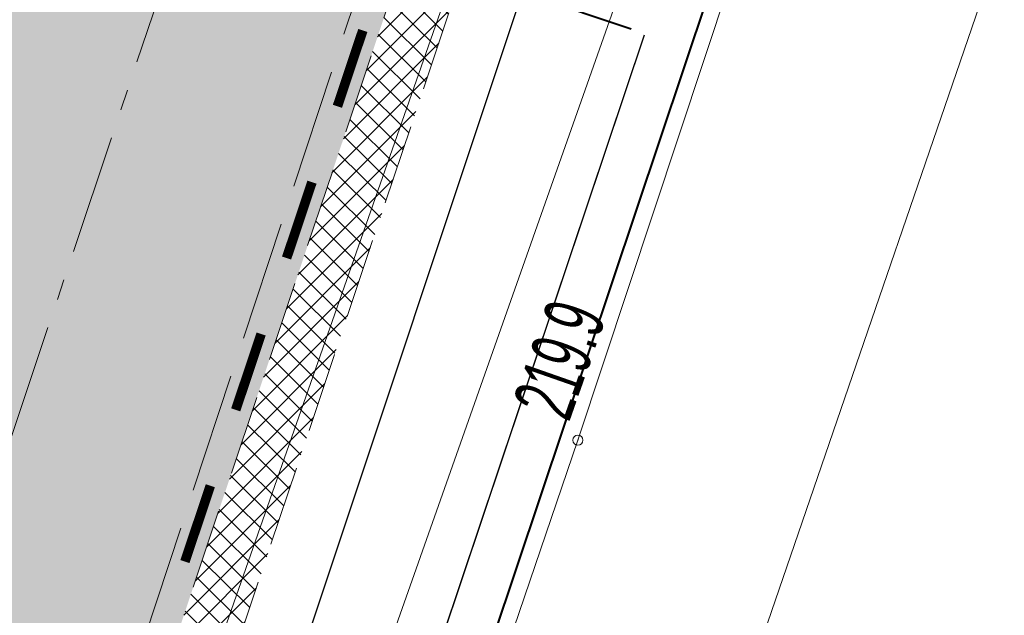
# Model space of a CAD drawing. Header units: metres. Extents: x 6599594 to 6600699, y 5687867 to 5691114.
# Tile 136 of 256: x 6599924 to 6599936, y 5688776 to 5688783. Entities that reach past the tile are written whole.
import ezdxf
from ezdxf.enums import TextEntityAlignment as Align

# ---------------------------------------------------------------- set-up
doc = ezdxf.new("R2010")
doc.units = ezdxf.units.M
doc.header["$MEASUREMENT"] = 0
for name, pattern in [('1', [0]), ('3_EGBZ', [1.5, 1, -0.5]), ('3_EGJE', [2.5, 1.5, -0.3700000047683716, 0.2600001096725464, -0.369999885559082]), ('BTO', [0]), ('BUG', [1.5, 1, -0.5]), ('GUK', [2, 1.5, -0.5]), ('GUZ', [1, 0.5, -0.5]), ('L_0_06', [2, 1.5, -0.5]), ('UPT', [0]), ('UPW', [0])]:
    doc.linetypes.add(name, pattern=pattern)
doc.layers.get('0').update_dxf_attribs({"color": 253, "linetype": 'CONTINUOUS', "lineweight": 13})
doc.layers.add('__gaPoziome', color=7, linetype='CONTINUOUS')
doc.layers.add('zzz.gaHSDomyslna', color=7, linetype='CONTINUOUS')
for name, color, linetype, lineweight in [('_dren', 30, '3_EGBZ', 40), ('_kolor chodnik', 50, '1', 5), ('_kolor jezdnia', 4, '1', 0), ('_kolor pobocze', 211, '1', 5), ('_kolor zjazdy kostka', 7, '1', 5), ('_kolor ścieżka @ 1', 10, '1', 0), ('_krawedz jezdni i pobocza', 7, 'BUG', 15), ('_os', 7, '3_EGJE', 13), ('_podział mój', 201, 'BTO', 40), ('_przepusty', 172, '3_EGBZ', 40), ('_row', 150, 'CONTINUOUS', 30), ('Dzialki', 130, '1', 30), ('Kontury', 252, 'GUK', 9), ('OT_Komunikacja', 7, 'CONTINUOUS', 0), ('UTTOC_T_2', 30, 'CONTINUOUS', 9), ('UTTPOM_L_0', 30, 'UPT', 9), ('UWWPM_L_0', 5, 'UPW', 9), ('Uzytki', 252, 'GUZ', 9)]:
    doc.layers.add(name, color=color, linetype=linetype, lineweight=lineweight)
doc.styles.get("Standard").update_dxf_attribs({"font": 'ARIALN.TTF', "width": 0.75, "height": 1.199999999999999})
pattern_1 = [(45, (0, 0), (-0.1414213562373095, 0.1414213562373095), []), (135, (0, 0), (-0.1414213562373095, -0.1414213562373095), [])]

# ---------------------------------------------------------------- blocks, each defined once
blk = doc.blocks.new('hhh')
at = {"layer": '_podział mój'}
blk.add_line((6600030.348422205, 5689076.243038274), (6599864.227411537, 5688579.984196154), dxfattribs=at)
blk = doc.blocks.new('*U1196')
at = {"layer": 'zzz.gaHSDomyslna', "color": 182, "const_width": 0.12}
for points in [[(-32.37824282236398, -96.72460592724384), (-32.69567657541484, -97.67288637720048)], [(-33.0131103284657, -98.62116682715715), (-33.33054408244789, -99.5694472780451)], [(-33.64797783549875, -100.5177277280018), (-33.96541158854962, -101.4660081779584)], [(-34.28284534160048, -102.4142886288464), (-34.60027909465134, -103.362569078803)]]:
    blk.add_lwpolyline(points, dxfattribs=at)

msp = doc.modelspace()

# ---------------------------------------------------------------- hatches: boundary and pattern name
at = {"layer": '_kolor chodnik'}
h = msp.add_hatch(dxfattribs=at)
h.set_pattern_fill('ANSI37', color=256, scale=1.6)
h.set_pattern_definition(pattern_1)
h.paths.add_polyline_path([(6599849.938171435, 5688542.085872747), (6599852.232147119, 5688548.938742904), (6599853.573135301, 5688548.489851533), (6599853.827082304, 5688549.248475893), (6599851.793849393, 5688549.929093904), (6599849.895278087, 5688548.982823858), (6599847.823506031, 5688542.793750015)])
edge = h.paths.add_edge_path()
edge.add_line((6600018.106075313, 5689087.454911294), (6600022.42781917, 5689091.229234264))
edge.add_line((6600022.42781917, 5689091.229234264), (6600020.233254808, 5689093.742094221))
edge.add_line((6600020.233254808, 5689093.742094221), (6600017.159471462, 5689091.057656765))
edge.add_arc((6600023.275194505, 5689085.385140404), 8.34143334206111, 137.1531558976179, 148.8016577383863)
edge.add_line((6600016.140105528, 5689089.706021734), (6600018.106075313, 5689087.454911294))
h.paths.add_polyline_path([(6600038.501784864, 5689187.59229436), (6600037.906968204, 5689187.700586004), (6600037.638296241, 5689186.224843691), (6600038.240083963, 5689186.115282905)])
h.paths.add_polyline_path([(6600069.098302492, 5689360.276020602), (6600068.321239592, 5689360.413462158), (6600068.064048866, 5689358.936495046), (6600068.836639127, 5689358.799546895)])
h.paths.add_polyline_path([(6600082.393785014, 5689362.950258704), (6600082.941124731, 5689366.103121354), (6600081.481377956, 5689366.361351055), (6600080.923159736, 5689363.210828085)])
h.paths.add_polyline_path([(6600074.022236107, 5689388.065861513), (6600072.983907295, 5689388.249860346), (6600072.723374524, 5689386.772538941), (6600073.760538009, 5689386.588865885)])
h.paths.add_polyline_path([(6600105.602402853, 5689486.45426531), (6600106.738797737, 5689489.760539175), (6600105.28818975, 5689490.281952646), (6600104.132785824, 5689486.965912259)])
h.paths.add_polyline_path([(6600132.519778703, 5689678.737346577), (6600131.636986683, 5689678.922259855), (6600131.330470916, 5689677.453953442), (6600132.212256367, 5689677.269208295)])
h.paths.add_polyline_path([(6600156.649397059, 5689798.7449027), (6600156.48800471, 5689797.95886096), (6600157.450195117, 5689797.757316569), (6600157.615023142, 5689798.542205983)])
h.paths.add_polyline_path([(6600189.055358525, 5689948.643107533), (6600187.902868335, 5689948.884512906), (6600187.600024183, 5689947.417400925), (6600188.748131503, 5689947.176379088)])
edge = h.paths.add_edge_path()
edge.add_line((6600204.459383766, 5690032.969035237), (6600204.153258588, 5690031.227801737))
edge.add_arc((6600202.328347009, 5690027.299936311), 4.331100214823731, 41.853001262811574, 65.08011546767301, ccw=False)
edge.add_arc((6600032.903931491, 5690051.979071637), 174.020003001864, 352.8070218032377, 353.495463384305)
edge.add_arc((6600202.372679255, 5690027.343587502), 5.999999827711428, 55.12102442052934, 69.64815978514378)
edge = h.paths.add_edge_path()
edge.add_line((6600205.046027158, 5690040.265402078), (6600204.972740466, 5690038.483452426))
edge.add_arc((6600203.986269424, 5690044.401803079), 5.999999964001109, 279.4630688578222, 294.9140560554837)
edge.add_line((6600206.513819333, 5690038.960158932), (6600206.607027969, 5690041.030672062))
edge.add_arc((6600203.986269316, 5690044.401803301), 4.270000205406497, 284.3702444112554, 307.86193139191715, ccw=False)
edge = h.paths.add_edge_path()
edge.add_arc((6600203.547470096, 5690044.558759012), 6.446878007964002, 324.43500910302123, 356.20133685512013, ccw=False)
edge.add_arc((6600203.986269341, 5690044.401803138), 6.000000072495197, 323.2169970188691, 357.4193489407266)
h.paths.add_polyline_path([(6600208.910055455, 5690121.713696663), (6600208.146285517, 5690121.748120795), (6600207.125602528, 5690121.794124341), (6600209.971605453, 5690121.665851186)])
edge = h.paths.add_edge_path()
edge.add_line((6600238.769818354, 5690481.648294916), (6600240.338176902, 5690490.87374652))
edge.add_line((6600240.338176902, 5690490.87374652), (6600241.251295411, 5690510.829461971))
edge.add_line((6600241.251295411, 5690510.829461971), (6600239.524022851, 5690510.928942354))
edge.add_line((6600239.524022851, 5690510.928942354), (6600238.633343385, 5690491.167757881))
edge.add_line((6600238.633343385, 5690491.167757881), (6600234.579716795, 5690467.661262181))
edge.add_line((6600234.579716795, 5690467.661262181), (6600234.449796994, 5690464.966873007))
edge.add_arc((6600242.443669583, 5690464.607462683), 8.001948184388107, 177.4256737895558, 268.2543056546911)
edge.add_line((6600242.199903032, 5690456.609228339), (6600242.216657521, 5690457.359274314))
edge.add_line((6600242.216657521, 5690457.359274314), (6600242.305257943, 5690458.836738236))
edge.add_arc((6600242.444504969, 5690464.607952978), 5.772894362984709, 177.0298084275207, 268.6178439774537, ccw=False)
edge.add_line((6600236.679365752, 5690464.907083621), (6600236.951876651, 5690470.95443634))
edge.add_line((6600236.951876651, 5690470.95443634), (6600238.15078669, 5690478.210832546))
edge.add_line((6600238.15078669, 5690478.210832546), (6600238.769818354, 5690481.648294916))
h.paths.add_polyline_path([(6600238.769818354, 5690481.648294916), (6600238.15078669, 5690478.210832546), (6600239.670056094, 5690477.930590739), (6600240.266710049, 5690481.376366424)])
edge = h.paths.add_edge_path()
edge.add_line((6600223.366500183, 5690460.339976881), (6600223.278629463, 5690457.997544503))
edge.add_arc((6600220.967166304, 5690465.656339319), 7.999999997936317, 286.7940807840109, 300.2738222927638)
edge.add_line((6600225.000231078, 5690458.747331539), (6600225.240084, 5690461.623695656))
edge.add_arc((6600221.105749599, 5690465.648640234), 5.76999998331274, 293.06724424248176, 315.7681070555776, ccw=False)
edge = h.paths.add_edge_path()
edge.add_arc((6600220.025145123, 5690444.676291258), 5.770000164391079, 37.996647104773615, 59.94382588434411, ccw=False)
edge.add_line((6600224.572175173, 5690448.22839199), (6600224.817793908, 5690451.081798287))
edge.add_arc((6600220.025145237, 5690444.676291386), 7.999999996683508, 53.19588653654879, 68.15166733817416)
edge.add_line((6600223.00235276, 5690452.101669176), (6600222.91504296, 5690449.670427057))
edge = h.paths.add_edge_path()
edge.add_arc((6600221.105749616, 5690465.648640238), 7.999999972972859, 328.0222308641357, 357.0132597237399)
edge.add_line((6600229.094882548, 5690465.23180147), (6600229.218816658, 5690467.593604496))
edge.add_line((6600229.218816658, 5690467.593604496), (6600228.218919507, 5690467.645774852))
edge.add_line((6600228.218919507, 5690467.645774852), (6600227.891778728, 5690461.411918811))
h.paths.add_polyline_path([(6600200.980142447, 5690012.236744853), (6600202.317278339, 5690011.956662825), (6600202.522293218, 5690012.935421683), (6600201.182321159, 5690013.216097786)])
h.paths.add_polyline_path([(6600196.457878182, 5689983.98337835), (6600195.202332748, 5689984.246370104), (6600194.899091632, 5689982.777335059), (6600196.150355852, 5689982.515240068)])
edge = h.paths.add_edge_path()
edge.add_line((6600112.305909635, 5689517.991018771), (6600112.691041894, 5689519.807934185))
edge.add_line((6600112.691041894, 5689519.807934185), (6600113.245521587, 5689522.423769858))
edge.add_line((6600113.245521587, 5689522.423769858), (6600111.553124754, 5689522.782507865))
edge.add_line((6600111.553124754, 5689522.782507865), (6600107.405864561, 5689503.21722655))
edge.add_line((6600107.405864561, 5689503.21722655), (6600099.494506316, 5689480.361667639))
edge.add_line((6600099.494506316, 5689480.361667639), (6600099.182814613, 5689478.891218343))
edge.add_arc((6600107.008997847, 5689477.232359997), 8.000059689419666, 168.0325629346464, 257.7529108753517)
edge.add_line((6600105.311960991, 5689469.414366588), (6600105.784990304, 5689471.593619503))
edge.add_arc((6600107.008927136, 5689477.232314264), 5.769999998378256, 168.0321375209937, 257.7533362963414, ccw=False)
edge.add_line((6600101.364343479, 5689478.42879883), (6600101.647245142, 5689479.76342708))
edge.add_line((6600101.647245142, 5689479.76342708), (6600104.132785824, 5689486.965912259))
edge.add_line((6600104.132785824, 5689486.965912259), (6600105.28818975, 5689490.281952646))
edge.add_line((6600105.28818975, 5689490.281952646), (6600108.240043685, 5689498.809726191))
edge.add_line((6600108.240043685, 5689498.809726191), (6600112.305909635, 5689517.991018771))
h.paths.add_polyline_path([(6600136.009573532, 5689645.499114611), (6600138.333647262, 5689645.012304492), (6600138.661671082, 5689646.578318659), (6600134.869459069, 5689647.372651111)])
at = {"layer": '_kolor jezdnia'}
h = msp.add_hatch(dxfattribs=at)
h.set_pattern_fill('ANSI37', color=4, scale=3.5)
h.set_pattern_definition([(45, (0, 0), (-0.3093592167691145, 0.3093592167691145), []), (135, (0, 0), (-0.3093592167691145, -0.3093592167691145), [])])
edge = h.paths.add_edge_path()
edge.add_line((6599833.066047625, 5688539.933393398), (6599850.649511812, 5688527.983462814))
edge.add_arc((6599857.337592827, 5688536.653968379), 10.95025544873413, 169.5012687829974, 232.3548431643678, ccw=False)
edge.add_arc((6599858.085851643, 5688536.618142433), 11.69295282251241, 162.2507788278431, 169.9967502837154, ccw=False)
edge.add_line((6599846.949484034, 5688540.182754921), (6599847.823506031, 5688542.793750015))
edge.add_line((6599847.823506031, 5688542.793750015), (6599849.895278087, 5688548.982823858))
edge.add_line((6599849.895278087, 5688548.982823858), (6599852.434748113, 5688556.56906746))
edge.add_line((6599852.434748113, 5688556.56906746), (6599928.48625871, 5688783.760284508))
edge.add_line((6599928.48625871, 5688783.760284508), (6599931.025728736, 5688791.34652811))
edge.add_line((6599931.025728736, 5688791.34652811), (6599996.657773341, 5688987.411326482))
edge.add_line((6599996.657773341, 5688987.411326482), (6599999.197243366, 5688994.997570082))
edge.add_line((6599999.197243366, 5688994.997570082), (6600021.930100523, 5689062.908193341))
edge.add_line((6600021.930100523, 5689062.908193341), (6600017.620224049, 5689067.371531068))
edge.add_line((6600017.620224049, 5689067.371531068), (6600016.714558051, 5689064.654078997))
edge.add_line((6600016.714558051, 5689064.654078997), (6600012.423620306, 5689051.835617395))
edge.add_line((6600012.423620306, 5689051.835617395), (6600009.884150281, 5689044.249373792))
edge.add_line((6600009.884150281, 5689044.249373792), (6599977.53516164, 5688947.612159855))
edge.add_line((6599977.53516164, 5688947.612159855), (6599974.995691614, 5688940.025916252))
edge.add_line((6599974.995691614, 5688940.025916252), (6599942.096912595, 5688841.746295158))
edge.add_line((6599942.096912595, 5688841.746295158), (6599939.557442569, 5688834.160051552))
edge.add_line((6599939.557442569, 5688834.160051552), (6599882.679288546, 5688664.246042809))
edge.add_line((6599882.679288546, 5688664.246042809), (6599880.139818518, 5688656.659799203))
edge.add_line((6599880.139818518, 5688656.659799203), (6599852.46454386, 5688573.984527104))
edge.add_line((6599852.46454386, 5688573.984527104), (6599842.470137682, 5688544.127903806))
edge.add_arc((6599835.706422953, 5688546.652910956), 7.219660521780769, 248.5480913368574, 339.52856074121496, ccw=False)
h.paths.add_polyline_path([(6600044.653202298, 5689172.271628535), (6600046.276244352, 5689181.431901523), (6600047.759199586, 5689189.801539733), (6600051.0603021, 5689208.432603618), (6600052.368792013, 5689215.817578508), (6600054.808584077, 5689229.587499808), (6600056.11707399, 5689236.972474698), (6600057.346666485, 5689243.912161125), (6600058.655146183, 5689251.297078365), (6600058.831439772, 5689252.292060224), (6600060.098987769, 5689259.445963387), (6600060.139929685, 5689259.677035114), (6600061.407468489, 5689266.830886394), (6600072.329030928, 5689328.470998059), (6600073.637511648, 5689335.855921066), (6600077.337304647, 5689356.73715072), (6600078.820259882, 5689365.106788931), (6600081.142794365, 5689378.214921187), (6600082.538516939, 5689386.092227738), (6600095.187867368, 5689457.483787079), (6600091.082877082, 5689465.8405575), (6600089.043088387, 5689454.328211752), (6600087.870641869, 5689447.711051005), (6600087.560133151, 5689445.958573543), (6600086.562151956, 5689440.326076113), (6600082.433200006, 5689417.022719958), (6600080.95024477, 5689408.65308175), (6600077.202698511, 5689387.502337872), (6600075.719743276, 5689379.132699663), (6600073.469199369, 5689366.430874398), (6600071.986244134, 5689358.061236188), (6600069.98686466, 5689346.776955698), (6600068.591142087, 5689338.899649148), (6600065.559290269, 5689321.78820693), (6600064.163567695, 5689313.910900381), (6600059.719426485, 5689288.828650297), (6600058.323703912, 5689280.951343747), (6600057.563846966, 5689276.662793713), (6600056.168124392, 5689268.785487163), (6600054.804920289, 5689261.091711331), (6600053.409197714, 5689253.21440478), (6600053.264817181, 5689252.399536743), (6600051.869094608, 5689244.522230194), (6600051.183555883, 5689240.653124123), (6600049.787833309, 5689232.775817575), (6600046.593849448, 5689214.749319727), (6600045.198126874, 5689206.872013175), (6600044.41754409, 5689202.466488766), (6600042.934588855, 5689194.096850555), (6600036.429952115, 5689157.38538759), (6600034.946996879, 5689149.01574938), (6600030.579776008, 5689124.367629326), (6600027.529365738, 5689107.151445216), (6600024.895072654, 5689094.014582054), (6600030.583685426, 5689094.264316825), (6600032.945013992, 5689106.191885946), (6600043.170247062, 5689163.901990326)])
edge = h.paths.add_edge_path()
edge.add_line((6600111.106812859, 5689535.144351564), (6600111.256844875, 5689535.85214863))
edge.add_line((6600111.256844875, 5689535.85214863), (6600112.915748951, 5689543.678261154))
edge.add_line((6600112.915748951, 5689543.678261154), (6600117.304772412, 5689564.384094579))
edge.add_line((6600117.304772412, 5689564.384094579), (6600119.067357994, 5689572.699339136))
edge.add_line((6600119.067357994, 5689572.699339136), (6600120.087667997, 5689577.512794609))
edge.add_line((6600120.087667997, 5689577.512794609), (6600121.642890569, 5689584.849775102))
edge.add_line((6600121.642890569, 5689584.849775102), (6600128.436769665, 5689616.900852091))
edge.add_line((6600128.436769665, 5689616.900852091), (6600129.991992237, 5689624.237832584))
edge.add_line((6600129.991992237, 5689624.237832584), (6600132.660554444, 5689636.827148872))
edge.add_line((6600132.660554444, 5689636.827148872), (6600133.208838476, 5689639.444704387))
edge.add_line((6600133.208838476, 5689639.444704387), (6600134.848957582, 5689647.274775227))
edge.add_line((6600134.848957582, 5689647.274775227), (6600138.97649476, 5689666.979995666))
edge.add_line((6600138.97649476, 5689666.979995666), (6600140.51410642, 5689674.320687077))
edge.add_line((6600140.51410642, 5689674.320687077), (6600145.209128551, 5689696.735129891))
edge.add_line((6600145.209128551, 5689696.735129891), (6600146.746740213, 5689704.075821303))
edge.add_line((6600146.746740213, 5689704.075821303), (6600151.462308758, 5689726.588354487))
edge.add_line((6600151.462308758, 5689726.588354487), (6600152.999920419, 5689733.929045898))
edge.add_line((6600152.999920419, 5689733.929045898), (6600155.244070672, 5689744.642813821))
edge.add_line((6600155.244070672, 5689744.642813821), (6600156.781682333, 5689751.983505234))
edge.add_line((6600156.781682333, 5689751.983505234), (6600161.635515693, 5689775.156126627))
edge.add_line((6600161.635515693, 5689775.156126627), (6600163.378142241, 5689783.475576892))
edge.add_line((6600163.378142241, 5689783.475576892), (6600163.850769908, 5689785.731942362))
edge.add_line((6600163.850769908, 5689785.731942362), (6600167.028500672, 5689800.902704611))
edge.add_line((6600167.028500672, 5689800.902704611), (6600179.49088801, 5689860.399222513))
edge.add_line((6600179.49088801, 5689860.399222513), (6600181.233514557, 5689868.718672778))
edge.add_line((6600181.233514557, 5689868.718672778), (6600181.84713393, 5689871.648144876))
edge.add_line((6600181.84713393, 5689871.648144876), (6600183.384745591, 5689878.988836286))
edge.add_line((6600183.384745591, 5689878.988836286), (6600184.935818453, 5689886.393792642))
edge.add_line((6600184.935818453, 5689886.393792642), (6600186.575937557, 5689894.223863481))
edge.add_line((6600186.575937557, 5689894.223863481), (6600194.05133812, 5689929.912074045))
edge.add_line((6600194.05133812, 5689929.912074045), (6600195.691457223, 5689937.742144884))
edge.add_line((6600195.691457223, 5689937.742144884), (6600202.915799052, 5689972.231779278))
edge.add_line((6600202.915799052, 5689972.231779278), (6600204.555918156, 5689980.061850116))
edge.add_line((6600204.555918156, 5689980.061850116), (6600206.062781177, 5689987.255744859))
edge.add_line((6600206.062781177, 5689987.255744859), (6600207.702900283, 5689995.085815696))
edge.add_line((6600207.702900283, 5689995.085815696), (6600210.232559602, 5690007.162628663))
edge.add_line((6600210.232559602, 5690007.162628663), (6600211.694938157, 5690014.144150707))
edge.add_arc((6600028.177652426, 5690052.584442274), 187.5000004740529, 348.1696294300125, 357.4195276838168)
edge.add_line((6600215.487522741, 5690044.142720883), (6600208.310270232, 5690026.480446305))
edge.add_arc((6600032.903933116, 5690051.97907145), 177.2500013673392, 348.1696294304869, 351.7289130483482, ccw=False)
edge.add_line((6600206.38894146, 5690015.640182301), (6600205.966941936, 5690013.625519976))
edge.add_line((6600205.966941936, 5690013.625519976), (6600204.326822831, 5690005.795449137))
edge.add_line((6600204.326822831, 5690005.795449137), (6600197.076961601, 5689971.183982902))
edge.add_line((6600197.076961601, 5689971.183982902), (6600195.334335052, 5689962.864532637))
edge.add_line((6600195.334335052, 5689962.864532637), (6600193.44722506, 5689953.855305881))
edge.add_line((6600193.44722506, 5689953.855305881), (6600191.909227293, 5689946.512771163))
edge.add_line((6600191.909227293, 5689946.512771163), (6600185.496844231, 5689915.899498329))
edge.add_line((6600185.496844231, 5689915.899498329), (6600183.856521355, 5689908.068454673))
edge.add_line((6600183.856521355, 5689908.068454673), (6600182.066605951, 5689899.523243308))
edge.add_line((6600182.066605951, 5689899.523243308), (6600180.32407057, 5689891.204228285))
edge.add_line((6600180.32407057, 5689891.204228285), (6600174.320344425, 5689862.541919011))
edge.add_line((6600174.320344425, 5689862.541919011), (6600172.577809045, 5689854.222903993))
edge.add_line((6600172.577809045, 5689854.222903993), (6600163.663810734, 5689811.666703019))
edge.add_line((6600163.663810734, 5689811.666703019), (6600162.023782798, 5689803.837067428))
edge.add_line((6600162.023782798, 5689803.837067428), (6600160.924220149, 5689798.587659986))
edge.add_line((6600160.924220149, 5689798.587659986), (6600159.279208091, 5689790.734229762))
edge.add_line((6600159.279208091, 5689790.734229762), (6600157.107250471, 5689780.365115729))
edge.add_line((6600157.107250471, 5689780.365115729), (6600155.462238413, 5689772.511685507))
edge.add_line((6600155.462238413, 5689772.511685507), (6600153.380318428, 5689762.572418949))
edge.add_line((6600153.380318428, 5689762.572418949), (6600151.735124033, 5689754.718118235))
edge.add_line((6600151.735124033, 5689754.718118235), (6600148.586504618, 5689739.686336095))
edge.add_line((6600148.586504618, 5689739.686336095), (6600146.885007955, 5689731.563243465))
edge.add_line((6600146.885007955, 5689731.563243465), (6600141.75088822, 5689707.052510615))
edge.add_line((6600141.75088822, 5689707.052510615), (6600140.110896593, 5689699.223048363))
edge.add_line((6600140.110896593, 5689699.223048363), (6600133.483561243, 5689667.583574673))
edge.add_line((6600133.483561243, 5689667.583574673), (6600131.860394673, 5689659.834436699))
edge.add_line((6600131.860394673, 5689659.834436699), (6600131.740984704, 5689659.26436315))
edge.add_line((6600131.740984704, 5689659.26436315), (6600130.117814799, 5689651.515209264))
edge.add_line((6600130.117814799, 5689651.515209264), (6600127.27873359, 5689637.961189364))
edge.add_line((6600127.27873359, 5689637.961189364), (6600126.924568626, 5689636.290366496))
edge.add_line((6600126.924568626, 5689636.290366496), (6600125.166244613, 5689627.995226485))
edge.add_line((6600125.166244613, 5689627.995226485), (6600118.009503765, 5689594.232298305))
edge.add_line((6600118.009503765, 5689594.232298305), (6600116.25117975, 5689585.937158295))
edge.add_line((6600116.25117975, 5689585.937158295), (6600113.665314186, 5689573.737975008))
edge.add_line((6600113.665314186, 5689573.737975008), (6600111.898534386, 5689565.402943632))
edge.add_line((6600111.898534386, 5689565.402943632), (6600104.889982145, 5689532.339115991))
edge.add_line((6600104.889982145, 5689532.339115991), (6600103.22663594, 5689524.492047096))
edge.add_line((6600103.22663594, 5689524.492047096), (6600096.623876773, 5689493.342605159))
edge.add_line((6600096.623876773, 5689493.342605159), (6600094.968986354, 5689485.535427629))
edge.add_line((6600094.968986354, 5689485.535427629), (6600094.300101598, 5689482.379870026))
edge.add_line((6600094.300101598, 5689482.379870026), (6600099.182814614, 5689478.891218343))
edge.add_line((6600099.182814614, 5689478.891218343), (6600099.494506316, 5689480.361667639))
edge.add_line((6600099.494506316, 5689480.361667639), (6600111.106812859, 5689535.144351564))
edge = h.paths.add_edge_path()
edge.add_arc((6600239.213891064, 5690851.400367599), 10.00000000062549, -2.8342403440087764, 76.13703556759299, ccw=False)
edge.add_line((6600249.201658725, 5690850.905901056), (6600249.082723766, 5690848.503524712))
edge.add_line((6600249.082723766, 5690848.503524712), (6600247.016487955, 5690806.767468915))
edge.add_line((6600247.016487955, 5690806.767468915), (6600246.092398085, 5690789.152178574))
edge.add_line((6600246.092398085, 5690789.152178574), (6600233.768116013, 5690572.015170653))
edge.add_line((6600233.768116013, 5690572.015170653), (6600228.959056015, 5690465.296202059))
edge.add_line((6600228.959056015, 5690465.296202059), (6600234.588724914, 5690465.017134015))
edge.add_line((6600234.588724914, 5690465.017134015), (6600239.262540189, 5690571.767576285))
edge.add_line((6600239.262540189, 5690571.767576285), (6600252.50503885, 5690806.400146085))
edge.add_line((6600252.50503885, 5690806.400146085), (6600254.569211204, 5690848.094521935))
edge.add_arc((6600262.559425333, 5690847.6989487), 7.999999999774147, 76.13703557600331, 177.1657596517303, ccw=False)
edge.add_line((6600264.476229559, 5690855.465921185), (6600241.609896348, 5690861.109083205))
edge = h.paths.add_edge_path()
edge.add_line((6600250.031475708, 5690451.625307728), (6600250.231741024, 5690455.772579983))
edge.add_line((6600250.231741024, 5690455.772579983), (6600246.257763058, 5690456.417303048))
edge.add_line((6600246.257763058, 5690456.417303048), (6600242.171761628, 5690456.61060902))
edge.add_arc((6600242.563100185, 5690464.586983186), 7.985968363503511, 176.9123644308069, 267.1911945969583, ccw=False)
edge.add_line((6600234.588724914, 5690465.017134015), (6600228.959056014, 5690465.296202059))
edge.add_arc((6600220.965133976, 5690465.657286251), 8.002072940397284, 267.8289300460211, 357.413716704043, ccw=False)
edge.add_line((6600220.661989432, 5690457.660957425), (6600212.406915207, 5690458.119572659))
edge.add_line((6600212.406915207, 5690458.119572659), (6600208.431872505, 5690457.817501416))
edge.add_line((6600208.431872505, 5690457.817501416), (6600208.233912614, 5690454.548331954))
edge.add_line((6600208.233912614, 5690454.548331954), (6600212.129565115, 5690453.127270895))
edge.add_line((6600212.129565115, 5690453.127270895), (6600218.640548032, 5690452.76554962))
edge.add_line((6600218.640548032, 5690452.76554962), (6600216.486747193, 5690452.885205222))
edge.add_line((6600216.486747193, 5690452.885205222), (6600220.468905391, 5690452.663974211))
edge.add_arc((6600220.025145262, 5690444.676291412), 7.99999997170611, -0.3386579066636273, 86.8201700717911, ccw=False)
edge.add_line((6600228.025005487, 5690444.629006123), (6600227.803602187, 5690439.649256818))
edge.add_line((6600227.803602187, 5690439.649256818), (6600226.885525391, 5690435.936828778))
edge.add_line((6600226.885525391, 5690435.936828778), (6600225.534849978, 5690405.967249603))
edge.add_line((6600225.534849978, 5690405.967249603), (6600226.115199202, 5690402.187514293))
edge.add_line((6600226.115199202, 5690402.187514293), (6600213.445139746, 5690121.008786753))
edge.add_line((6600213.445139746, 5690121.008786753), (6600213.352800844, 5690118.960058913))
edge.add_line((6600213.352800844, 5690118.960058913), (6600209.980184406, 5690044.131649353))
edge.add_arc((6600203.98626942, 5690044.401803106), 5.999999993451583, 257.4162346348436, 357.41934921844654, ccw=False)
edge.add_line((6600202.679069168, 5690038.545931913), (6600201.589735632, 5690033.666039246))
edge.add_line((6600201.589735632, 5690033.666039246), (6600203.67987942, 5690033.199458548))
edge.add_arc((6600202.372679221, 5690027.343587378), 5.999999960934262, -8.27108729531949, 77.41623506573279, ccw=False)
edge.add_line((6600208.310270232, 5690026.480446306), (6600215.487522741, 5690044.142720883))
edge.add_line((6600215.487522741, 5690044.142720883), (6600216.199687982, 5690059.9446614))
edge.add_line((6600216.199687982, 5690059.9446614), (6600216.537356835, 5690067.437056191))
edge.add_line((6600216.537356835, 5690067.437056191), (6600223.893528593, 5690230.66011469))
edge.add_line((6600223.893528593, 5690230.66011469), (6600224.231197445, 5690238.152509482))
edge.add_line((6600224.231197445, 5690238.152509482), (6600233.507835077, 5690443.987992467))
edge.add_arc((6600241.499722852, 5690443.627812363), 7.999999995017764, 87.29208981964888, 177.4195277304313, ccw=False)
edge.add_line((6600241.877677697, 5690451.618879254), (6600246.021541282, 5690451.422886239))
edge.add_line((6600246.021541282, 5690451.422886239), (6600246.427694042, 5690451.44338883))
edge.add_line((6600246.427694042, 5690451.44338883), (6600246.79397003, 5690451.461878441))
edge.add_line((6600246.79397003, 5690451.461878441), (6600250.031475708, 5690451.625307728))
edge = h.paths.add_edge_path()
edge.add_line((6600007.33756506, 5689086.20374581), (6600006.980466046, 5689080.740822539))
edge.add_line((6600006.980466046, 5689080.740822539), (6600007.229745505, 5689080.720859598))
edge.add_line((6600007.229745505, 5689080.720859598), (6600008.093335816, 5689080.601653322))
edge.add_line((6600008.093335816, 5689080.601653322), (6600008.702681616, 5689080.53831051))
edge.add_arc((6600008.140193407, 5689070.554142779), 9.999999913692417, -18.557800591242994, 86.77547804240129, ccw=False)
edge.add_line((6600017.620224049, 5689067.371531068), (6600021.930100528, 5689062.908193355))
edge.add_arc((6599734.83819726, 5689159.011261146), 302.7499967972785, 341.4922000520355, 343.8640860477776)
edge.add_arc((6600034.895369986, 5689072.315877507), 9.581213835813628, 98.63328270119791, 164.5273290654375, ccw=False)
edge.add_line((6600033.457137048, 5689081.788529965), (6600033.832640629, 5689081.798737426))
edge.add_line((6600033.832640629, 5689081.798737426), (6600034.422462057, 5689082.05700874))
edge.add_line((6600034.422462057, 5689082.05700874), (6600036.833623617, 5689082.139040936))
edge.add_line((6600036.833623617, 5689082.139040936), (6600036.730225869, 5689087.148851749))
edge.add_line((6600036.730225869, 5689087.148851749), (6600036.579860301, 5689087.134303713))
edge.add_arc((6600036.479565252, 5689093.136286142), 6.002820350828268, 169.1687651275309, 270.9573417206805, ccw=False)
edge.add_line((6600030.583685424, 5689094.264316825), (6600024.895072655, 5689094.014582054))
edge.add_arc((6600015.200558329, 5689096.162123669), 9.929528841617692, 271.0943432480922, 347.5094668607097, ccw=False)
edge.add_arc((6600014.909438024, 5689089.646776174), 3.446070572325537, 264.4236009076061, 278.0194998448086, ccw=False)
edge.add_line((6600014.574573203, 5689086.217014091), (6600014.299554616, 5689086.232508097))
edge.add_line((6600014.299554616, 5689086.232508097), (6600010.474232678, 5689086.448019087))
edge.add_line((6600010.474232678, 5689086.448019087), (6600007.33756506, 5689086.20374581))
edge = h.paths.add_edge_path()
edge.add_line((6600105.490725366, 5689463.953528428), (6600106.927559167, 5689464.047234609))
edge.add_line((6600106.927559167, 5689464.047234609), (6600107.835, 5689468.66))
edge.add_line((6600107.835, 5689468.66), (6600105.311960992, 5689469.414366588))
edge.add_arc((6600107.008997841, 5689477.232359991), 8.000059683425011, 168.0325628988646, 257.75291091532, ccw=False)
edge.add_line((6600099.182814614, 5689478.891218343), (6600094.300101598, 5689482.379870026))
edge.add_arc((6600586.245114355, 5689378.104238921), 502.8750369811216, 168.032376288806, 169.9522165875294)
edge.add_line((6600091.082877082, 5689465.8405575), (6600095.187867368, 5689457.483787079))
edge.add_arc((6600103.065173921, 5689456.088064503), 8.000000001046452, 77.7533362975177, 169.9524553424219, ccw=False)
edge.add_line((6600104.762140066, 5689463.906012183), (6600105.490725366, 5689463.953528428))
at = {"layer": '_kolor pobocze'}
h = msp.add_hatch(dxfattribs=at)
h.set_pattern_fill('ANSI37', color=256, scale=1.6)
h.set_pattern_definition(pattern_1)
h.paths.add_polyline_path([(6599932.280385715, 5688783.281118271), (6599932.51846103, 5688783.99232861), (6599930.384830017, 5688784.706554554), (6599928.486258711, 5688783.760284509), (6599900.424162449, 5688699.929447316), (6599901.135372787, 5688699.691372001), (6599929.09885504, 5688783.227616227), (6599930.441347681, 5688783.896730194)])
h.paths.add_polyline_path([(6599863.82305472, 5688584.885679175), (6599865.662092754, 5688584.270067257), (6599865.900168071, 5688584.981277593), (6599863.766537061, 5688585.69550354), (6599861.867965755, 5688584.749233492), (6599852.434748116, 5688556.569067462), (6599852.907883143, 5688555.61978181), (6599862.297350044, 5688583.669249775), (6599862.358334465, 5688583.85143058), (6599862.480562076, 5688584.216565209)])
h.paths.add_polyline_path([(6599865.891775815, 5688591.038664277), (6599865.217260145, 5688592.39199476), (6599901.135372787, 5688699.691372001), (6599900.424162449, 5688699.929447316), (6599864.407435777, 5688592.335477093), (6599865.353705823, 5688590.436905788), (6599867.487336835, 5688589.722679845), (6599867.72541215, 5688590.433890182)])
at = {"layer": '_kolor zjazdy kostka'}
h = msp.add_hatch(dxfattribs=at)
h.set_pattern_fill('ANSI37', color=256, scale=1.6)
h.set_pattern_definition(pattern_1)
h.paths.add_polyline_path([(6600244.137440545, 5690813.934732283), (6600242.369522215, 5690814.022127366), (6600242.097568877, 5690808.528921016), (6600243.865482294, 5690808.441426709)])
h.paths.add_polyline_path([(6600247.012128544, 5690806.679412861), (6600247.442736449, 5690815.377295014), (6600247.393289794, 5690814.378518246), (6600247.113277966, 5690808.722537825)])
h.paths.add_polyline_path([(6600242.297085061, 5690788.088808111), (6600240.958726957, 5690788.155683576), (6600240.648818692, 5690782.664569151), (6600241.987258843, 5690782.599147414)])
h.paths.add_polyline_path([(6600245.558275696, 5690780.919298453), (6600246.037231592, 5690789.405686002), (6600244.985820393, 5690788.453468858), (6600244.612601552, 5690781.981345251)])
h.paths.add_polyline_path([(6600241.348405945, 5690723.711515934), (6600242.272017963, 5690722.691689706), (6600242.749709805, 5690731.155680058), (6600241.698138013, 5690730.203317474), (6600241.472690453, 5690726.27550499)])
h.paths.add_polyline_path([(6600225.772794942, 5690394.589141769), (6600224.731429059, 5690393.637598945), (6600224.461246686, 5690387.644646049), (6600225.412923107, 5690386.603142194)])
h.paths.add_polyline_path([(6600223.012390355, 5690333.280720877), (6600223.372595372, 5690341.272607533), (6600222.32835346, 5690340.318436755), (6600222.058239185, 5690334.324941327)])
h.paths.add_polyline_path([(6600215.496388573, 5690166.390602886), (6600215.856593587, 5690174.382489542), (6600214.812834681, 5690173.428760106), (6600214.542018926, 5690167.435062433)])
h.paths.add_polyline_path([(6600212.446537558, 5690121.053392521), (6600213.399499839, 5690120.010473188), (6600213.788744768, 5690128.503024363), (6600212.745135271, 5690127.54943145)])
h.paths.add_polyline_path([(6600209.977420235, 5690121.665589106), (6600210.225142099, 5690127.162117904), (6600207.346107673, 5690127.291879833), (6600207.119593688, 5690121.794395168)])
h.paths.add_polyline_path([(6600207.950178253, 5690070.725854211), (6600204.880846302, 5690070.828947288), (6600204.643784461, 5690065.333808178), (6600207.702521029, 5690065.204598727)])
h.paths.add_polyline_path([(6600200.981479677, 5690012.236464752), (6600199.969248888, 5690007.339980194), (6600201.282587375, 5690007.064882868), (6600202.31726072, 5690011.956666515)])
h.paths.add_polyline_path([(6600193.613960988, 5689970.406358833), (6600192.398010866, 5689970.660657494), (6600191.286205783, 5689965.274578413), (6600192.486379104, 5689965.023185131)])
h.paths.add_polyline_path([(6600189.061271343, 5689948.671423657), (6600189.98413328, 5689953.050774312), (6600188.818902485, 5689953.32186217), (6600187.908781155, 5689948.91282903)])
h.paths.add_polyline_path([(6600180.976201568, 5689915.317449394), (6600179.952861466, 5689910.421322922), (6600181.008474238, 5689910.200199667), (6600182.033843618, 5689915.09540201)])
h.paths.add_polyline_path([(6600176.508279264, 5689893.538690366), (6600177.476023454, 5689893.335973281), (6600178.603605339, 5689898.719146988), (6600177.636002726, 5689898.922290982)])
h.paths.add_polyline_path([(6600179.28182965, 5689859.401159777), (6600180.522246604, 5689860.211927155), (6600181.057490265, 5689860.561775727), (6600183.598022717, 5689860.029600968), (6600184.726606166, 5689865.412570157), (6600182.186324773, 5689865.943033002), (6600181.604764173, 5689866.832779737), (6600181.024456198, 5689867.720610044)])
h.paths.add_polyline_path([(6600160.200810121, 5689810.862606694), (6600159.232772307, 5689811.065842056), (6600158.207991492, 5689806.171529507), (6600159.175735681, 5689805.968812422)])
h.paths.add_polyline_path([(6600156.49391753, 5689797.987177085), (6600155.463416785, 5689793.068691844), (6600156.431160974, 5689792.865974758), (6600157.461419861, 5689797.784520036)])
edge = h.paths.add_edge_path()
edge.add_arc((6600173.111981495, 5689800.679690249), 5.999999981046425, 204.673115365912, 239.5411154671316, ccw=False)
edge.add_arc((6600173.162096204, 5689800.685330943), 6.047914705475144, 168.3203586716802, 204.5234866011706, ccw=False)
edge.add_line((6600167.239404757, 5689801.9096668), (6600163.651667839, 5689784.781499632))
edge.add_arc((6600169.524220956, 5689783.551410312), 5.999999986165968, 139.2146049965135, 168.1696294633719, ccw=False)
edge.add_arc((6600169.524220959, 5689783.551410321), 5.999999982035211, 96.80962310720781, 139.2146050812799, ccw=False)
edge.add_line((6600168.812796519, 5689789.509083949), (6600170.070461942, 5689795.507731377))
h.paths.add_polyline_path([(6600163.526364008, 5689776.866746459), (6600166.051243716, 5689776.337874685), (6600167.179826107, 5689781.720838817), (6600164.653945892, 5689782.249920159), (6600163.941148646, 5689783.340449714), (6600163.493329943, 5689784.025580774), (6600161.750703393, 5689775.706130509), (6600162.438017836, 5689776.155376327)])
h.paths.add_polyline_path([(6600152.614191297, 5689774.643430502), (6600153.639138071, 5689779.536616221), (6600152.646757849, 5689779.744928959), (6600151.646447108, 5689774.846147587)])
h.paths.add_polyline_path([(6600150.121074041, 5689767.466820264), (6600148.177624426, 5689758.16795459), (6600149.115997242, 5689757.971390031), (6600151.066362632, 5689767.268392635)])
h.paths.add_polyline_path([(6600142.970741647, 5689739.332500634), (6600141.888449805, 5689734.142420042), (6600144.036614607, 5689733.695518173), (6600145.123068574, 5689738.882330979)])
h.paths.add_polyline_path([(6600136.256357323, 5689701.052153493), (6600137.154085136, 5689700.864096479), (6600138.287960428, 5689706.274871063), (6600137.386492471, 5689706.464182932)])
h.paths.add_polyline_path([(6600130.081494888, 5689667.099389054), (6600129.212847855, 5689667.281639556), (6600128.083282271, 5689661.898895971), (6600128.953953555, 5689661.716447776)])
h.paths.add_polyline_path([(6600128.397394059, 5689659.030340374), (6600127.554144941, 5689659.207226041), (6600126.49340855, 5689653.810049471), (6600127.269860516, 5689653.647397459)])
h.paths.add_polyline_path([(6600134.990411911, 5689640.633636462), (6600137.30714639, 5689640.148363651), (6600138.339560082, 5689645.040620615), (6600136.015486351, 5689645.500958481), (6600135.435178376, 5689646.388788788), (6600134.8548704, 5689647.276619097), (6600133.214751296, 5689639.446548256), (6600134.102581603, 5689640.026856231)])
h.paths.add_polyline_path([(6600122.164164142, 5689634.294831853), (6600121.024067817, 5689628.914244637), (6600122.015114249, 5689628.705875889), (6600123.155614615, 5689634.086346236)])
h.paths.add_polyline_path([(6600114.54207576, 5689593.450769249), (6600113.493359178, 5689593.398339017), (6600112.364315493, 5689588.045694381), (6600113.29076438, 5689587.54753241)])
h.paths.add_polyline_path([(6600110.194543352, 5689572.941097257), (6600109.20781945, 5689573.148880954), (6600108.067717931, 5689567.768269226), (6600109.05014319, 5689567.535215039)])
h.paths.add_polyline_path([(6600119.083213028, 5689565.540446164), (6600119.089125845, 5689565.542290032), (6600121.462438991, 5689565.065690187), (6600122.598093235, 5689570.447168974), (6600120.229622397, 5689570.949214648), (6600119.651446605, 5689571.8119627), (6600119.073270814, 5689572.727655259), (6600117.310757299, 5689564.412754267)])
h.paths.add_polyline_path([(6600101.698666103, 5689532.937884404), (6600100.730666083, 5689533.141679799), (6600099.694214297, 5689528.250234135), (6600100.669121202, 5689528.045267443)])
h.paths.add_polyline_path([(6600094.064021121, 5689496.827028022), (6600093.080194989, 5689497.033910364), (6600092.036590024, 5689492.143967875), (6600093.038865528, 5689491.933250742)])
h.paths.add_polyline_path([(6600083.709836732, 5689453.74980843), (6600082.738586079, 5689448.336231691), (6600084.647281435, 5689448.027407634), (6600085.606840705, 5689453.416583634)])
h.paths.add_polyline_path([(6600084.434394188, 5689446.82589514), (6600083.348896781, 5689447.018140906), (6600082.567374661, 5689442.58660872), (6600083.649300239, 5689442.394910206)])
h.paths.add_polyline_path([(6600078.04194071, 5689410.721110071), (6600078.996952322, 5689416.137564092), (6600078.054833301, 5689416.304853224), (6600077.111232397, 5689410.886043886)])
h.paths.add_polyline_path([(6600072.911565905, 5689386.768652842), (6600071.960466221, 5689381.312635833), (6600072.800073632, 5689381.16322159), (6600073.766450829, 5689386.590709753)])
h.paths.add_polyline_path([(6600082.887400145, 5689379.432062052), (6600085.278102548, 5689379.03494316), (6600086.160383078, 5689383.956496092), (6600083.759726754, 5689384.355378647), (6600083.152078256, 5689385.224725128), (6600082.544429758, 5689386.094071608), (6600081.148707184, 5689378.216765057), (6600082.018053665, 5689378.824413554)])
h.paths.add_polyline_path([(6600080.731401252, 5689363.247695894), (6600080.041469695, 5689363.369939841), (6600079.433821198, 5689364.239286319), (6600078.8261727, 5689365.1086328), (6600077.343217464, 5689356.73899459), (6600078.212563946, 5689357.346643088), (6600079.081910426, 5689357.954291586), (6600081.429189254, 5689357.564866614), (6600082.388748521, 5689362.980514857)])
h.paths.add_polyline_path([(6600069.104215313, 5689360.304336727), (6600070.063917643, 5689365.720487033), (6600069.2708267, 5689365.861009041), (6600068.327152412, 5689360.441778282)])
h.paths.add_polyline_path([(6600066.550616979, 5689345.891799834), (6600065.546169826, 5689346.069805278), (6600064.677796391, 5689341.145792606), (6600065.678290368, 5689340.968483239)])
h.paths.add_polyline_path([(6600061.138656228, 5689321.077501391), (6600060.270282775, 5689316.15348863), (6600061.250715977, 5689315.979734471), (6600062.127590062, 5689320.902245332)])
h.paths.add_polyline_path([(6600055.325252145, 5689288.11325564), (6600054.456878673, 5689283.189242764), (6600055.410852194, 5689283.020177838), (6600056.283178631, 5689287.917022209)])
h.paths.add_polyline_path([(6600048.045675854, 5689182.819289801), (6600050.371939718, 5689182.407116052), (6600051.31444535, 5689187.67761207), (6600048.980409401, 5689188.064690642), (6600048.372760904, 5689188.934037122), (6600047.765112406, 5689189.803383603), (6600046.306982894, 5689181.603992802), (6600046.972918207, 5689182.069462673)])
h.paths.add_polyline_path([(6600040.943690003, 5689201.374141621), (6600039.339175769, 5689201.66987967), (6600038.429882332, 5689196.244216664), (6600039.984130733, 5689195.958493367)])
h.paths.add_polyline_path([(6600032.993704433, 5689156.473759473), (6600032.278185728, 5689156.600537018), (6600031.299242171, 5689151.188930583), (6600032.034145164, 5689151.058111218)])
h.paths.add_polyline_path([(6600026.309179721, 5689123.603833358), (6600025.417362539, 5689118.683970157), (6600026.271201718, 5689118.532684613), (6600027.143528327, 5689123.456001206)])
h.paths.add_polyline_path([(6600013.302986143, 5689054.462576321), (6600015.842456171, 5689062.048819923), (6600014.576741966, 5689061.417973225), (6600012.672139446, 5689055.728290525)])
h.paths.add_polyline_path([(6599974.547216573, 5688938.686171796), (6599977.086686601, 5688946.272415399), (6599975.820972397, 5688945.641568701), (6599973.916369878, 5688939.951886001)])
h.paths.add_polyline_path([(6599942.102825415, 5688841.748139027), (6599940.837111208, 5688841.117292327), (6599938.932508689, 5688835.427609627), (6599939.563355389, 5688834.161895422)])
h.paths.add_polyline_path([(6599882.685201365, 5688664.247886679), (6599881.419487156, 5688663.617039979), (6599879.514884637, 5688657.927357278), (6599880.145731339, 5688656.661643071)])
h.paths.add_polyline_path([(6599851.799762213, 5688549.930937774), (6599853.832995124, 5688549.250319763), (6599855.42016389, 5688553.991722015), (6599853.386930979, 5688554.672340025), (6599852.913795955, 5688555.621625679), (6599852.440660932, 5688556.570911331), (6599849.901190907, 5688548.984667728)])
h.paths.add_polyline_path([(6600233.581687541, 5690586.458647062), (6600234.520016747, 5690585.337735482), (6600234.976631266, 5690593.428266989), (6600233.922640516, 5690592.499827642)])
h.paths.add_polyline_path([(6600231.72837122, 5690526.750719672), (6600230.676277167, 5690525.793817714), (6600230.420013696, 5690519.782861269), (6600231.363586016, 5690518.655686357)])
h.paths.add_polyline_path([(6600237.577122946, 5690639.505119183), (6600236.516490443, 5690638.540451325), (6600236.176926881, 5690632.541599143), (6600237.1204992, 5690631.41442423)])
h.paths.add_polyline_path([(6600238.927801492, 5690681.139540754), (6600239.8637879, 5690680.021427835), (6600240.320411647, 5690688.112122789), (6600239.268317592, 5690687.155220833)])
h.paths.add_polyline_path([(6600218.12228406, 5690224.814875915), (6600217.079933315, 5690223.86243318), (6600216.809648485, 5690217.865326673), (6600217.762143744, 5690216.822918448)])
h.paths.add_polyline_path([(6600219.363739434, 5690274.535639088), (6600220.31588625, 5690273.493612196), (6600220.675810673, 5690281.480778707), (6600219.633750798, 5690280.528598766)])
h.paths.add_polyline_path([(6600168.759867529, 5689856.554734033), (6600169.729143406, 5689856.3516961), (6600170.857343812, 5689861.737822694), (6600169.889741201, 5689861.940966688)])
h.paths.add_polyline_path([(6600168.841833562, 5689852.115601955), (6600167.871405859, 5689852.319339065), (6600166.844894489, 5689847.425845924), (6600167.816759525, 5689847.221809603)])
at = {"layer": '_kolor ścieżka @ 1'}
h = msp.add_hatch(dxfattribs=at)
h.set_pattern_fill('ANSI37', color=10, scale=1.8)
h.set_pattern_definition([(45, (0, 0), (-0.1590990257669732, 0.1590990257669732), []), (135, (0, 0), (-0.1590990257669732, -0.1590990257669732), [])])
edge = h.paths.add_edge_path()
edge.add_line((6599877.145262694, 5688659.244027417), (6599854.614951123, 5688591.938475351))
edge.add_line((6599854.614951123, 5688591.938475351), (6599854.214414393, 5688589.387325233))
edge.add_line((6599854.214414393, 5688589.387325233), (6599839.435327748, 5688545.233719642))
edge.add_arc((6599834.523035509, 5688547.748213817), 5.518450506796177, 246.51508714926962, 332.8930934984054, ccw=False)
edge.add_line((6599832.323891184, 5688542.686883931), (6599836.925902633, 5688539.594394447))
edge.add_arc((6599835.881373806, 5688546.52869976), 7.012533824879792, 278.5661808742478, 339.9794081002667)
edge.add_line((6599842.470137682, 5688544.127903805), (6599857.359687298, 5688588.607952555))
edge.add_line((6599857.359687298, 5688588.607952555), (6599857.303782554, 5688591.591210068))
edge.add_line((6599857.303782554, 5688591.591210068), (6599879.508971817, 5688657.925513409))
edge.add_line((6599879.508971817, 5688657.925513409), (6599879.193548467, 5688658.558370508))
edge.add_line((6599879.193548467, 5688658.558370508), (6599877.145262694, 5688659.244027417))
h.paths.add_polyline_path([(6599879.193548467, 5688658.558370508), (6599879.508971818, 5688657.925513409), (6599881.413574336, 5688663.615196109), (6599880.780717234, 5688663.299772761), (6599878.732431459, 5688663.985429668), (6599877.145262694, 5688659.244027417)])
h.paths.add_polyline_path([(6599938.92659587, 5688835.425765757), (6599938.611172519, 5688836.058622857), (6599936.562886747, 5688836.744279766), (6599878.732431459, 5688663.985429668), (6599880.780717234, 5688663.299772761), (6599881.413574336, 5688663.615196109)])
h.paths.add_polyline_path([(6599974.364844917, 5688941.291630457), (6599974.049421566, 5688941.924487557), (6599972.001135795, 5688942.610144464), (6599936.562886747, 5688836.744279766), (6599938.611172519, 5688836.058622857), (6599938.92659587, 5688835.425765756)])
h.paths.add_polyline_path([(6599974.049421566, 5688941.924487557), (6599974.364844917, 5688941.291630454), (6600009.253303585, 5689045.515087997), (6600008.937880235, 5689046.147945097), (6600006.889594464, 5689046.833602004), (6599972.001135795, 5688942.610144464)])
h.paths.add_polyline_path([(6600008.937880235, 5689046.147945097), (6600009.253303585, 5689045.515087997), (6600011.157906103, 5689051.204770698), (6600010.525049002, 5689050.889347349), (6600008.476763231, 5689051.575004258), (6600006.889594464, 5689046.833602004)])
edge = h.paths.add_edge_path()
edge.add_arc((6599858.085851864, 5688536.618142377), 11.69295304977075, 162.2507788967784, 169.9967501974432)
edge.add_line((6599846.570656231, 5688538.649255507), (6599849.824991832, 5688528.706403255))
edge.add_line((6599849.824991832, 5688528.706403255), (6599853.13552, 5688528.731057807))
edge.add_line((6599853.13552, 5688528.731057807), (6599849.868997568, 5688538.728963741))
edge.add_line((6599849.868997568, 5688538.728963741), (6599850.886451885, 5688541.768438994))
edge.add_line((6599850.886451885, 5688541.768438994), (6599849.938171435, 5688542.085872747))
edge.add_line((6599849.938171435, 5688542.085872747), (6599847.823506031, 5688542.793750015))
edge.add_line((6599847.823506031, 5688542.793750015), (6599846.949484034, 5688540.182754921))
edge = h.paths.add_edge_path()
edge.add_arc((6600008.743460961, 5689068.123037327), 7.659999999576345, 341.4922000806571, 372.1491631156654)
edge.add_line((6600016.231900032, 5689069.735141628), (6600014.371922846, 5689078.374983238))
edge.add_arc((6600008.140193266, 5689070.554142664), 10.00000004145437, 51.45178747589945, 78.26461791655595)
edge.add_line((6600010.174112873, 5689080.345116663), (6600010.018184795, 5689077.57739322))
edge.add_arc((6600009.814745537, 5689075.098871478), 2.486856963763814, 14.594442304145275, 85.30763078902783, ccw=False)
edge.add_line((6600012.221360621, 5689075.725498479), (6600013.747330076, 5689068.63716722))
edge.add_line((6600013.747330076, 5689068.63716722), (6600013.596857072, 5689066.921144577))
edge.add_line((6600013.596857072, 5689066.921144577), (6600008.476763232, 5689051.575004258))
edge.add_line((6600008.476763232, 5689051.575004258), (6600010.525049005, 5689050.889347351))
edge.add_line((6600010.525049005, 5689050.889347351), (6600011.157906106, 5689051.204770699))
edge.add_line((6600011.157906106, 5689051.204770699), (6600016.007289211, 5689065.69149478))

# ---------------------------------------------------------------- linework, layer by layer
msp.add_point((6599930.709999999, 5688777.889999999))
at = {"layer": '_krawedz jezdni i pobocza'}
for p, q in [((6600021.930100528, 5689062.908193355), (6599864.407435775, 5688592.335477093)), ((6599929.098855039, 5688783.227616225), (6599865.217260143, 5688592.391994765))]:
    msp.add_line(p, q, dxfattribs=at)
at = {"layer": '_os'}
msp.add_line((6600019.32232929, 5689063.781136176), (6599841.949959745, 5688533.910733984), dxfattribs=at)
at = {"layer": '_podział mój'}
msp.add_line((6600030.348422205, 5689076.243038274), (6599864.227411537, 5688579.984196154), dxfattribs=at)
at = {"layer": '_przepusty', "linetype": 'ByBlock'}
msp.add_line((6599929.858047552, 5688783.540353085), (6599931.373978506, 5688783.028539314), dxfattribs=at)
at = {"layer": '_row'}
for p, q in [((6599931.53737339, 5688782.951650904), (6599867.687834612, 5688592.21179172)), ((6599931.537373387, 5688782.951650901), (6599918.087443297, 5688742.772225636))]:
    msp.add_line(p, q, dxfattribs=at)
at = {"layer": 'Dzialki', "linetype": 'CONTINUOUS'}
msp.add_line((6599862.41, 5688580.589999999), (6600029.36, 5689081.599999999), dxfattribs=at)
at = {"layer": 'Kontury', "flags": 128}
msp.add_lwpolyline([(6599964.37, 5688886.570000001), (6599896.49, 5688682.87)], dxfattribs=at)
at = {"layer": 'OT_Komunikacja', "linetype": 'L_0_06', "flags": 128}
msp.add_lwpolyline([(6599830.381, 5688541.518), (6599832.43, 5688540.17), (6599834.032999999, 5688539.808999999), (6599835.899000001, 5688539.769), (6599838.229, 5688540.283), (6599839.801, 5688541.378), (6599840.957000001, 5688542.641999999), (6599841.946, 5688544.233), (6599842.981, 5688546.463000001), (6599844.54, 5688549.766), (6599847.802, 5688558.673999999), (6599859.215999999, 5688593.004), (6599869.316, 5688623.313), (6599880.054, 5688655.461), (6599887.112, 5688676.928000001), (6599898.514, 5688710.594), (6599908.271, 5688739.608), (6599919.396, 5688772.84), (6599928.325, 5688799.898), (6599938.810999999, 5688831.006), (6599950.421, 5688865.375999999), (6599958.497000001, 5688888.960999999), (6599970.528, 5688925.428), (6599978.860999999, 5688950.605999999), (6599989.609, 5688982.858000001), (6599998.617999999, 5689010.071000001), (6600012.734, 5689051.822999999), (6600018.488999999, 5689069.467), (6600021.036000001, 5689068.575), (6600023.247, 5689067.867), (6600017.518000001, 5689050.600999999), (6600003.368, 5689008.782), (6599994.355999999, 5688981.576999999), (6599983.461999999, 5688948.918999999), (6599975.107999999, 5688923.722000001), (6599962.815999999, 5688887.686), (6599954.794, 5688863.779), (6599943.492999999, 5688829.895), (6599932.869999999, 5688798.349000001), (6599924.065999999, 5688771.694), (6599912.638000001, 5688737.741999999), (6599903.06, 5688709.048), (6599891.75, 5688675.233), (6599884.692999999, 5688654.154), (6599873.725, 5688621.617999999), (6599863.844999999, 5688591.383), (6599852.386, 5688557.182000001), (6599849.157, 5688547.781999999), (6599847.243, 5688541.844999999), (6599846.552, 5688538.332), (6599846.448, 5688536.110000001), (6599846.752000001, 5688533.656), (6599847.53, 5688531.899), (6599849.014000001, 5688530.028), (6599851.005, 5688527.600999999), (6599864.999, 5688518.208), (6599870.235, 5688514.64), (6599868.129999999, 5688511.801), (6599866.941, 5688509.679), (6599847.255, 5688522.615000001), (6599839.452999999, 5688528.171), (6599826.778999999, 5688536.641), (6599806.084999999, 5688550.355000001), (6599808.095, 5688552.987), (6599809.804999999, 5688555.463000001)], close=True, dxfattribs=at)
at = {"layer": 'OT_Komunikacja', "linetype": 'Continuous', "flags": 128}
msp.add_lwpolyline([(6599957.901999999, 5688862.553999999), (6599946.478, 5688828.588999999), (6599936.275000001, 5688797.824), (6599926.778, 5688770.843999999), (6599915.355, 5688736.855000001), (6599905.953, 5688708.117), (6599895.899, 5688677.673), (6599894.707, 5688674.2), (6599887.480999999, 5688653.366000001), (6599876.454, 5688621.082), (6599866.355, 5688590.394), (6599864.541, 5688590.985000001), (6599874.723, 5688621.278), (6599885.417, 5688653.937999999), (6599892.849999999, 5688674.877000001), (6599903.952, 5688708.738), (6599913.594, 5688737.356), (6599924.864000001, 5688771.427), (6599934.164, 5688798.044999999), (6599944.246000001, 5688829.515), (6599955.821999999, 5688863.105)], dxfattribs=at)
at = {"layer": 'UTTOC_T_2'}
msp.add_circle((6599930.709999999, 5688777.889999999), 0.0625, dxfattribs=at)
at = {"layer": 'UTTPOM_L_0', "linetype": 'Continuous', "flags": 128}
for points in [[(6599930.709999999, 5688777.889999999), (6599945.85, 5688823.54)], [(6599913.610000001, 5688727.639999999), (6599930.709999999, 5688777.889999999)]]:
    msp.add_lwpolyline(points, dxfattribs=at)
at = {"layer": 'UWWPM_L_0', "linetype": 'Continuous', "flags": 128}
msp.add_lwpolyline([(6599925.86, 5688754.559999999), (6599955.7, 5688841.549999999)], dxfattribs=at)
at = {"layer": 'Uzytki', "flags": 128}
msp.add_lwpolyline([(6599964.37, 5688886.570000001), (6599896.49, 5688682.87)], dxfattribs=at)

# ---------------------------------------------------------------- block references
at = {"layer": '__gaPoziome'}
msp.add_blockref('*U1196', (6599960.402474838, 5688879.734715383), dxfattribs=at)
at = {"layer": '_dren'}
msp.add_blockref('hhh', (0, 0), dxfattribs=at)

# ---------------------------------------------------------------- texts
at = {"layer": 'UTTOC_T_2', "width": 0.6600000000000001}
msp.add_text('219.9', height=0.75, rotation=70.7, dxfattribs=at).set_placement((6599929.890227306, 5688778.352414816), align=Align.TOP_LEFT)

doc.saveas('drawing.dxf')
